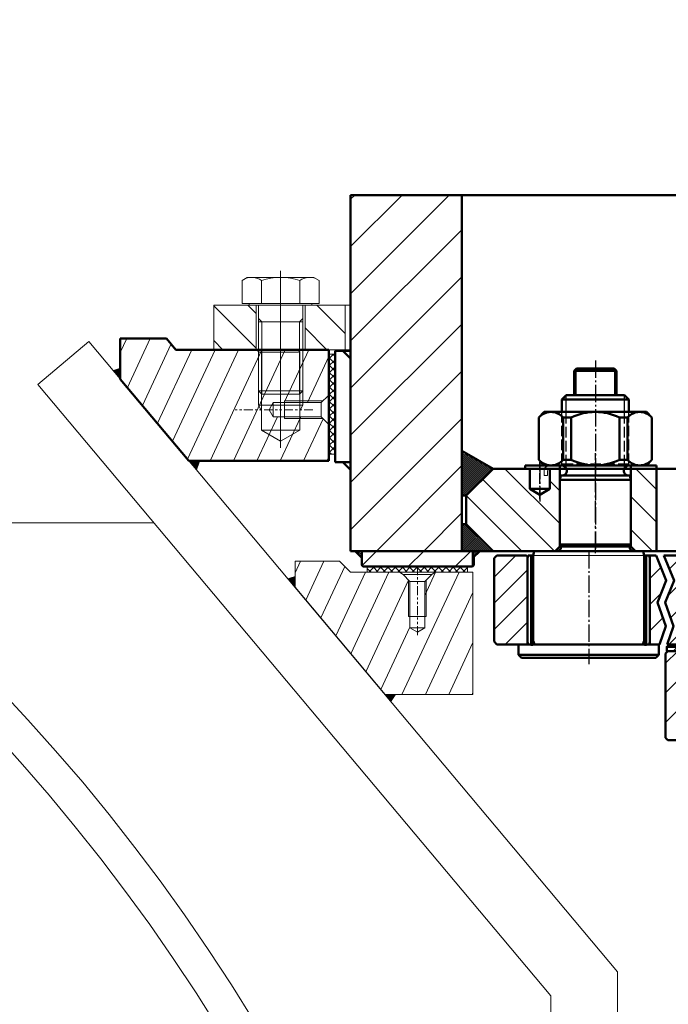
# Model space of a CAD drawing. Header units: millimetres. Extents: x 214111 to 284873, y 268617 to 319354.
# Tile 12 of 37: x 225352 to 225644, y 280646 to 281089. Entities that reach past the tile are written whole.
import ezdxf

# ---------------------------------------------------------------- set-up
doc = ezdxf.new("R2010")
doc.units = ezdxf.units.MM
for name, pattern in [('ACDINTGB', [9, 4, -1, 1, -1, 1, -1]), ('AM_DIN_F_W050', [6.25, 4.75, -1.5]), ('AM_DIN_G_W050', [13.75, 9.75, -1.5, 1, -1.5]), ('AM_DIN_G_W050x2', [6.875, 4.75, -0.875, 0.375, -0.875])]:
    doc.linetypes.add(name, pattern=pattern)
doc.layers.get('0').update_dxf_attribs({"color": 250})
for name, color, linetype, lineweight in [('AM_0', 7, 'Continuous', 50), ('AM_3', 6, 'AM_DIN_F_W050', 25), ('AM_5', 3, 'Continuous', 25), ('AM_7', 4, 'AM_DIN_G_W050', 25), ('AM_8', 1, 'Continuous', 25), ('Visible (ISO)', 7, 'Continuous', 50), ('ОГСО_Оборудование', 7, 'Continuous', 18)]:
    doc.layers.add(name, color=color, linetype=linetype, lineweight=lineweight)
doc.layers.add('ГТО-2_Штриховка_018', color=7, linetype='Continuous', lineweight=18, true_color=0x6b6b6b)
pattern_1 = [(45, (2743.1365, -7906.0269), (-0.449012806, 0.449012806), [])]

# ---------------------------------------------------------------- blocks, each defined once
blk = doc.blocks.new('wefwrwr')
at = {"layer": 'AM_8'}
h = blk.add_hatch(dxfattribs=at)
h.set_pattern_fill('ANSI31', color=256, scale=2.5, angle=90, style=0, double=1)
h.set_pattern_definition([(135, (98370.956, 8990.535), (-5.6126601, -5.6126601), [])])
h.paths.add_polyline_path([(252.15, 35.7), (256.77, 47), (244.43, 47), (243.93, 46.5), (243.93, 7.5), (244.43, 7), (255.26, 7), (252.43, 15.15), (256.11, 25.9)])
at = {"layer": 'AM_8', "ltscale": 0.8}
h = blk.add_hatch(dxfattribs=at)
h.set_pattern_fill('_U', color=256, scale=8.32, angle=45, style=0, pattern_type=0)
h.set_pattern_definition([(135, (98335.956, 8990.535), (5.8831284, 5.8831284), [])])
h.paths.add_polyline_path([(333, 45.73), (331.73, 47), (318.5, 47), (318, 46.5), (318, 7.5), (318.5, 7), (331.73, 7), (333, 8.27)])
h.paths.add_polyline_path([(260.22, 47), (255.6, 35.7), (259.56, 25.9), (255.88, 15.15), (258.71, 7), (262.5, 7), (263, 7.5), (263, 46), (263.27, 47)])
at = {"layer": 'AM_8'}
h = blk.add_hatch(dxfattribs=at)
h.set_pattern_fill('_U', color=256, scale=4.6, angle=45, style=0, double=1, pattern_type=0)
h.set_pattern_definition([(135, (-1225.2764, -7869.527), (3.2526912, 3.2526912), []), (45, (-1225.2764, -7869.527), (3.2526912, -3.2526912), [])])
h.paths.add_polyline_path([(242.43, 6), (255.43, 6), (255.43, 4), (242.43, 4)])
h = blk.add_hatch(dxfattribs=at)
h.set_pattern_fill('_U', color=256, scale=9.4, angle=135, style=0, pattern_type=0)
h.set_pattern_definition([(135, (1623.1365, -7869.527), (-6.646804, -6.646804), [])])
h.paths.add_polyline_path([(254.93, -36), (255.93, -35), (255.93, 3), (254.93, 4), (234.16, 4), (232.43, 1), (232.43, -35), (233.43, -36), (241.43, -36), (244.43, -36), (246.93, -36)])
for p, q in [((308, 86, 0), (308, 77, 0)), ((309, 85, 0), (309, 83, 0)), ((310.5, 85, 0), (310.5, 83, 0)), ((317, 86, 0), (317, 77, 0)), ((310.5, 83, 0), (309, 83, 0)), ((308, 77, 0), (312.5, 74.4, 0)), ((317, 77, 0), (312.5, 74.4, 0)), ((315.5, 47), (265.5, 47))]:
    blk.add_line(p, q)
for radius, end in [(1, 90), (2.5, 23.5782)]:
    blk.add_arc((308, 85, 0), radius, 0, end)
at = {"layer": 'AM_0'}
for p, q in [((274.39, 119, 0), (272.5, 117.11, 0)), ((272.5, 111.5, 0), (272.5, 117.11, 0)), ((272.5, 117.11, 0), (302.5, 117.11, 0)), ((300.61, 119, 0), (274.39, 119, 0)), ((302.5, 117.11, 0), (300.61, 119, 0)), ((302.5, 111.5, 0), (302.5, 117.11, 0)), ((264.5, 111.5, 0), (262.08, 109.08, 0)), ((310.5, 111.5, 0), (264.5, 111.5, 0)), ((310.5, 111.5, 0), (312.93, 109.08, 0)), ((262.08, 89.93, 0), (262.08, 109.08, 0)), ((262.08, 109.08, 0), (262.16, 109.08, 0)), ((262.16, 89.93, 0), (262.16, 109.08, 0)), ((273, 89.93, 0), (273, 109.08, 0)), ((273, 109.08, 0), (276.66, 109.08, 0)), ((276.66, 89.93, 0), (276.66, 109.08, 0)), ((298.34, 89.93, 0), (298.34, 109.08, 0)), ((302, 109.08, 0), (298.34, 109.08, 0)), ((302, 89.93, 0), (302, 109.08, 0)), ((312.84, 89.93, 0), (312.84, 109.08, 0)), ((312.93, 109.08, 0), (312.84, 109.08, 0)), ((312.93, 89.93, 0), (312.93, 109.08, 0)), ((264.5, 87.5, 0), (262.08, 89.93, 0)), ((262.08, 89.93, 0), (262.16, 89.93, 0)), ((273, 89.93, 0), (276.66, 89.93, 0)), ((302, 89.93, 0), (298.34, 89.93, 0)), ((310.5, 87.5, 0), (312.93, 89.93, 0)), ((312.93, 89.93, 0), (312.84, 89.93, 0)), ((260, 87.5, 0), (319, 87.5, 0)), ((260, 86), (260, 87.5, 0)), ((274.48, 86, 0), (260, 86, 0)), ((263.4, 86, 0), (274.48, 86, 0)), ((310.5, 87.5, 0), (264.5, 87.5, 0)), ((271.5, 86, 0), (271.5, 87.5, 0)), ((274.16, 86.41, 0), (273.08, 87.5, 0)), ((319, 86, 0), (300.52, 86, 0)), ((300.84, 86.41, 0), (301.92, 87.5, 0)), ((303.5, 86, 0), (303.5, 87.5, 0)), ((319, 87.5, 0), (319, 86, 0)), ((272.04, 83, 0), (271.5, 81, 0)), ((271.5, 81, 0), (303.5, 81, 0)), ((302.96, 83, 0), (272.04, 83, 0)), ((302.96, 83, 0), (303.5, 81, 0)), ((317, 77, 0), (308, 77, 0)), ((266.04, 49), (265.5, 47)), ((314.96, 49), (266.04, 49)), ((303.5, 51.89), (271.5, 51.89)), ((271.5, 51.89), (271.79, 51.4)), ((303.5, 51.89), (303.21, 51.4)), ((314.96, 49), (315.5, 47)), ((244.43, 47), (256.77, 47)), ((260.22, 47, 0), (265.02, 47, 0)), ((262.5, 47, 0), (263, 46.5, 0)), ((263, 46, 0), (263.27, 47, 0)), ((263, 46.5, 0), (263, 8, 0)), ((265.02, 47, 0), (263.27, 47, 0)), ((263.27, 47, 0), (265.02, 47, 0)), ((264.7, 47, 0), (264.7, 7, 0)), ((265.5, 45.2, 0), (265.02, 47, 0)), ((265.02, 47, 0), (265.5, 47, 0)), ((265.5, 47), (265.5, 8.63, 0)), ((315.5, 47), (315.5, 8.63, 0)), ((315.5, 45.2, 0), (315.98, 47, 0)), ((317.73, 47, 0), (315.5, 47, 0)), ((316.3, 47, 0), (316.3, 7, 0)), ((318, 46, 0), (317.73, 47, 0)), ((318.5, 47, 0), (318, 46.5, 0)), ((318, 46.5, 0), (318, 7.5, 0)), ((318.5, 47, 0), (331.73, 47, 0)), ((331.73, 47, 0), (333, 45.73, 0)), ((333, 45.73, 0), (333, 8.27, 0)), ((255.26, 7), (241.91, 7)), ((262.5, 7, 0), (258.71, 7, 0)), ((259, 2.28, 0), (259, 7, 0)), ((259, 7, 0), (322, 7, 0)), ((262.5, 7, 0), (263, 7.5, 0)), ((263, 8, 0), (263.27, 7, 0)), ((263, 8, 0), (263, 7.5, 0)), ((263.27, 7, 0), (265.02, 7, 0)), ((265.5, 8.8, 0), (265.02, 7, 0)), ((265.87, 8, 0), (265.5, 8.63, 0)), ((315.13, 8, 0), (315.5, 8.63, 0)), ((315.5, 8.8, 0), (315.98, 7, 0)), ((317.73, 7, 0), (315.98, 7, 0)), ((318, 8, 0), (317.73, 7, 0)), ((318.5, 7, 0), (318, 7.5, 0)), ((331.73, 7, 0), (318.5, 7, 0)), ((322, 2.28, 0), (322, 7, 0)), ((333, 8.27, 0), (331.73, 7, 0)), ((177.12, 4), (254.93, 4)), ((254.93, 4), (255.93, 3)), ((255.93, -35), (255.93, 3)), ((260.27, 1.01, 0), (259, 2.28, 0)), ((322, 2.28, 0), (259, 2.28, 0)), ((320.73, 1.01, 0), (260.27, 1.01, 0)), ((320.73, 1.01, 0), (322, 2.28, 0)), ((254.93, -36), (255.93, -35)), ((229.45, -36), (254.93, -36))]:
    blk.add_line(p, q, dxfattribs=at)
at = {"layer": 'AM_0', "ltscale": 0.8}
for p, q in [((271.5, 81, 0), (271.5, 51.89)), ((303.5, 81, 0), (303.5, 51.89))]:
    blk.add_line(p, q, dxfattribs=at)
at = {"layer": 'AM_0', "color": 3, "elevation": 0}
for points in [[(255.26, 7), (252.43, 15.15), (256.11, 25.9), (252.15, 35.7), (256.77, 47)], [(258.71, 7), (255.88, 15.15), (259.56, 25.9), (255.6, 35.7), (260.22, 47)]]:
    blk.add_lwpolyline(points, dxfattribs=at)
at = {"layer": 'AM_0'}
blk.add_lwpolyline([(255.43, 4), (255.43, 6), (242.43, 6), (242.43, 4)], close=True, dxfattribs=at)
for centre, radius, start, end in [((267.58, 104.23, 0), 7.27, 41.7773, 138.2227), ((287.5, 86.08, 0), 25.42, 64.7723, 115.2277), ((307.42, 104.23, 0), 7.27, 41.7773, 138.2227), ((267.58, 94.77, 0), 7.27, 221.7773, 318.2227), ((287.5, 112.93, 0), 25.42, 244.7723, 295.2277), ((307.42, 94.77, 0), 7.27, 221.7773, 318.2227), ((272.75, 85, 0), 2, 270, 45), ((302.25, 85, 0), 2, 135, 270), ((270.4, 50.6), 1.6, 270, 30), ((304.6, 50.6), 1.6, 150, 270), ((265, 7.5, 0), 1, 330, 30), ((316, 7.5, 0), 1, 150, 210)]:
    blk.add_arc(centre, radius, start, end, dxfattribs=at)
at = {"layer": 'AM_3'}
for p, q in [((272.5, 88.08, 0), (272.5, 111.5, 0)), ((274.39, 87.5, 0), (274.39, 111.5, 0)), ((300.61, 87.5, 0), (300.61, 111.5, 0)), ((302.5, 88.08, 0), (302.5, 111.5, 0)), ((272.5, 88.08, 0), (302.5, 88.08, 0)), ((273.08, 87.5, 0), (272.5, 88.08, 0)), ((301.92, 87.5, 0), (302.5, 88.08, 0))]:
    blk.add_line(p, q, dxfattribs=at)
at = {"layer": 'AM_3', "ltscale": 0.8}
for p, q in [((264.5, 6.63, 0), (263.87, 7, 0)), ((316.5, 6.63, 0), (317.13, 7, 0))]:
    blk.add_line(p, q, dxfattribs=at)
at = {"layer": 'AM_3'}
blk.add_arc((308, 85, 0), 2.5, 23.5782, 90, dxfattribs=at)
at = {"layer": 'AM_3', "ltscale": 0.8}
for centre, start, end in [((265, 7.5, 0), 240, 330), ((316, 7.5, 0), 210, 300)]:
    blk.add_arc(centre, 1, start, end, dxfattribs=at)
at = {"layer": 'AM_5'}
for p, q in [((274.39, 111.5, 0), (274.39, 119, 0)), ((300.61, 111.5, 0), (300.61, 119, 0)), ((274.39, 86.14, 0), (274.39, 87.5, 0)), ((300.61, 86.14, 0), (300.61, 87.5, 0))]:
    blk.add_line(p, q, dxfattribs=at)
at = {"layer": 'AM_7', "ltscale": 0.8}
for p, q in [((287.5, 134.71, 0), (287.5, 49)), ((312.5, 89.06, 0), (312.5, 71.28, 0)), ((290.5, 49), (290.5, -1.92, 0))]:
    blk.add_line(p, q, dxfattribs=at)
at = {"layer": 'AM_7', "linetype": 'AM_DIN_G_W050x2'}
blk.add_line((287.5, 83, 0), (287.5, 93, 0), dxfattribs=at)
at = {"layer": 'Visible (ISO)'}
for p, q in [((278, 130, 0), (278.63, 130, 0)), ((278, 119, 0), (278, 130, 0)), ((296.37, 130, 0), (278.63, 130, 0)), ((278.63, 119, 0), (278.63, 130, 0)), ((279.03, 131, 0), (279, 131, 0)), ((279.03, 131, 0), (295.97, 131, 0)), ((296, 131, 0), (295.97, 131, 0)), ((296.37, 130, 0), (297, 130, 0)), ((296.37, 119, 0), (296.37, 130, 0)), ((297, 119, 0), (297, 130, 0))]:
    blk.add_line(p, q, dxfattribs=at)
for points in [[(279, 131, 0), (278.67, 130.67, 0), (278.33, 130.33, 0), (278, 130, 0)], [(279.03, 131, 0), (278.89, 130.67, 0), (278.76, 130.33, 0), (278.63, 130, 0)], [(295.97, 131, 0), (296.11, 130.67, 0), (296.24, 130.33, 0), (296.37, 130, 0)], [(296, 131, 0), (296.33, 130.67, 0), (296.67, 130.33, 0), (297, 130, 0)]]:
    blk.add_open_spline(points, degree=3, dxfattribs=at)
blk = doc.blocks.new('wr67e56ue5AE')
at = {"layer": 'AM_8', "ltscale": 0.8}
h = blk.add_hatch(dxfattribs=at)
h.set_pattern_fill('_U', color=256, scale=15, angle=135, style=0, pattern_type=0)
h.set_pattern_definition([(135, (2743.137, -7906.027), (-10.606602, -10.606602), [])])
h.paths.add_polyline_path([(1467.5, 172.5), (1517.5, 172.5), (1517.5, 12.5), (1467.5, 12.5)])
at = {"layer": 'AM_8'}
h = blk.add_hatch(dxfattribs=at)
h.set_pattern_fill('ANSI31', color=256, scale=0.2, style=0)
h.set_pattern_definition([(45, (4698.66406, -906.6795), (-0.44901281, 0.44901281), [])])
h.paths.add_polyline_path([(1467.5, 57.01), (1453.5, 49.5), (1465.5, 37.5), (1467.5, 37.5)])
h.paths.add_polyline_path([(1467.5, 24.5), (1465.5, 24.5), (1453.5, 12.5), (1467.5, 12.5)])
at = {"layer": 'AM_8', "ltscale": 0.8}
h = blk.add_hatch(dxfattribs=at)
h.set_pattern_fill('_U', color=256, scale=10.4, angle=45, style=0, pattern_type=0)
h.set_pattern_definition([(45, (-2838.95, -8625.637), (-7.35391, 7.35391), [])])
h.paths.add_polyline_path([(1437, 49.5), (1437, 40.5), (1432.5, 37.8), (1428, 40.5), (1428, 49.5), (1423.5, 49.5), (1423.5, 14.5), (1425.5, 12.5), (1453.5, 12.5), (1465.5, 24.5), (1465.5, 37.5), (1453.5, 49.5)])
h.paths.add_polyline_path([(1380, 49.5), (1380, 12.5), (1389.5, 12.5), (1391.5, 14.5), (1391.5, 49.5)])
at = {"layer": 'AM_8'}
h = blk.add_hatch(dxfattribs=at)
h.set_pattern_fill('ANSI31', color=256, scale=0.2, style=0)
h.set_pattern_definition(pattern_1)
h.paths.add_polyline_path([(1462.5, 12.5), (1459.5, 12.5), (1462.5, 9.5)])
at = {"layer": 'AM_8', "ltscale": 0.8}
h = blk.add_hatch(dxfattribs=at)
h.set_pattern_fill('_U', color=256, scale=15, angle=135, style=0, pattern_type=0)
h.set_pattern_definition([(135, (2743.137, -7906.027), (-10.606602, -10.606602), [])])
edge = h.paths.add_edge_path()
edge.add_ellipse((1463.5, 6.5), major_axis=(-1, 0), ratio=1, start_angle=0, end_angle=90)
edge.add_line((1463.5, 5.5), (1511.5, 5.5))
edge.add_ellipse((1511.5, 6.5), major_axis=(0, -1), ratio=1, start_angle=0, end_angle=90)
edge.add_line((1512.5, 6.5), (1512.5, 12.5))
edge.add_line((1512.5, 12.5), (1477.5, 12.5))
edge.add_line((1477.5, 12.5), (1464.5, 12.5))
edge.add_line((1464.5, 12.5), (1462.5, 12.5))
edge.add_line((1462.5, 12.5), (1462.5, 6.5))
at = {"layer": 'AM_8'}
h = blk.add_hatch(dxfattribs=at)
h.set_pattern_fill('ANSI31', color=256, scale=0.2, style=0)
h.set_pattern_definition(pattern_1)
h.paths.add_polyline_path([(1515.5, 12.5), (1512.5, 12.5), (1512.5, 9.5)])
at = {"layer": 'AM_0'}
for p, q in [((1517.5, 172.5), (881.07, 172.5)), ((1467.5, 12.5), (1467.5, 172.5)), ((1517.5, 12.5), (1517.5, 172.5)), ((1524.5, 102.5), (1517.5, 102.5)), ((1521, 102.5), (1517.5, 99)), ((1524.5, 102.5), (1524.5, 52.5)), ((1453.5, 49.5), (1467.5, 57.58, 0)), ((758.07, 49.5), (1453.5, 49.5)), ((758.07, 49.5), (1453.5, 49.5)), ((1380, 12.5), (1380, 49.5)), ((1391.5, 14.5), (1391.5, 49.5)), ((1391.5, 49.5), (1423.5, 49.5)), ((1423.5, 49.5), (1423.5, 14.5)), ((1428, 49.5), (1428, 40.5)), ((1437, 49.5), (1428, 49.5)), ((1437, 40.5), (1437, 49.5)), ((1453.5, 49.5), (1465.5, 37.5, 0)), ((1524.5, 52.5), (1517.5, 52.5)), ((1521, 52.5), (1517.5, 49)), ((1428, 40.5), (1432.5, 37.8)), ((1428, 40.5), (1437, 40.5)), ((1432.5, 37.8), (1437, 40.5)), ((1465.5, 37.5, 0), (1465.5, 24.5)), ((1465.5, 37.5, 0), (1467.5, 37.5, 0)), ((1465.5, 24.5), (1453.5, 12.5, 0)), ((1465.5, 24.5), (1467.5, 24.5)), ((1389.5, 12.5), (1391.5, 14.5)), ((1423.5, 14.5), (1391.5, 14.5)), ((1423.5, 14.5), (1425.5, 12.5)), ((1517.5, 12.5), (721.07, 12.5)), ((1517.5, 12.5), (721.07, 12.5)), ((1389.5, 12.5), (1425.5, 12.5)), ((1459.5, 12.5), (1462.5, 9.5)), ((1462.5, 9.5), (1459.5, 12.5)), ((1462.1, 9.9), (1462.1, 6.5)), ((1512.5, 12.5), (1462.5, 12.5)), ((1462.5, 12.5), (1462.5, 6.5)), ((1477.5, 12.5), (1517.5, 12.5)), ((1512.5, 6.5), (1512.5, 12.5)), ((1512.5, 9.5), (1515.5, 12.5)), ((1463.13, 5.5), (1463.5, 5.5)), ((1463.5, 5.5), (1511.5, 5.5))]:
    blk.add_line(p, q, dxfattribs=at)
for centre, start, end in [((1463.5, 6.5), 180, 270), ((1511.5, 6.5), 270, 0)]:
    blk.add_arc(centre, 1, start, end, dxfattribs=at)
blk.add_open_spline([(1462.1, 6.5), (1462.1, 6.41), (1462.12, 6.32), (1462.17, 6.13), (1462.22, 6.04), (1462.34, 5.85), (1462.42, 5.77), (1462.6, 5.63), (1462.7, 5.58), (1462.91, 5.52), (1463.02, 5.5), (1463.13, 5.5), (1463.13, 5.5), (1463.13, 5.5)], degree=3, knots=[0, 0, 0, 0, 0.0280624, 0.0280624, 0.0601226, 0.0601226, 0.1028834, 0.1028834, 0.1450799, 0.1450799, 0.1893859, 0.1893859, 0.1900122, 0.1900122, 0.1900122, 0.1900122], dxfattribs=at)
at = {"layer": 'AM_7'}
blk.add_line((1407.5, 11.5), (1407.5, 52.5), dxfattribs=at)
at = {"layer": 'AM_7', "linetype": 'AM_DIN_G_W050x2'}
blk.add_line((1432.5, 35.86), (1432.5, 52.5), dxfattribs=at)
at = {"layer": 'AM_7', "ltscale": 0.8}
blk.add_line((1410.5, 12.5), (1410.5, -38.42, 0), dxfattribs=at)
blk = doc.blocks.new('x2')
at = {"layer": 'AM_0'}
for p, q in [((3098.18, -1514.19), (3093.98, -1519.19)), ((3118.98, -1514.19), (3098.18, -1514.19)), ((3118.98, -1532.39), (3118.98, -1514.19)), ((3093.98, -1519.19), (3025.19, -1519.19)), ((3025.19, -1519.19), (3025.19, -1569.19)), ((3118.98, -1532.39), (3088.1, -1569.19)), ((3025.19, -1569.19), (3088.1, -1569.19))]:
    blk.add_line(p, q, dxfattribs=at)
blk = doc.blocks.new('ОГСО_Агрегат_Поперечный разрез')
at = {"layer": 'ОГСО_Оборудование'}
h = blk.add_hatch(dxfattribs=at)
h.set_pattern_fill('_U', color=256, scale=11, angle=135, style=0, pattern_type=0)
h.set_pattern_definition([(135, (2756.252, -1564.675), (-7.778175, -7.778175), [])])
edge = h.paths.add_edge_path()
edge.add_line((-1559.97, 752.3), (-1559.97, 772.3))
edge.add_line((-1578.97, 772.3), (-1559.97, 772.3))
edge.add_line((-1578.97, 752.3), (-1578.97, 772.3))
edge.add_line((-1559.97, 752.3), (-1578.97, 752.3))
edge = h.paths.add_edge_path()
edge.add_line((-1537.97, 772.3), (-1537.97, 752.3))
edge.add_line((-1519.97, 752.3), (-1537.97, 752.3))
edge.add_line((-1519.97, 772.3), (-1519.97, 752.3))
edge.add_line((-1537.97, 772.3), (-1519.97, 772.3))
h.paths.add_polyline_path([(-1537.97, 752.3), (-1559.97, 752.3), (-1559.97, 772.3), (-1537.97, 772.3)], flags=17)
h.paths.add_polyline_path([(-1537.97, 752.3), (-1559.97, 752.3), (-1559.97, 772.3), (-1537.97, 772.3)], flags=17)
h = blk.add_hatch(dxfattribs=at)
h.set_pattern_fill('ANSI31', color=256, scale=3, angle=20, style=0)
h.set_pattern_definition([(65, (71.038, -1866.614), (-8.632582, 4.02544), [])])
h.paths.add_polyline_path([(-1621.04, 739.1), (-1621.04, 757.3), (-1600.23, 757.3), (-1596.04, 752.3), (-1527.25, 752.3), (-1527.25, 732.82), (-1527.63, 731.56), (-1530.77, 728.5), (-1552.27, 728.5), (-1554.19, 725.3), (-1552.27, 722.1), (-1530.77, 722.1), (-1527.63, 718.98), (-1527.25, 717.77), (-1527.25, 702.3), (-1590.16, 702.3)])
h = blk.add_hatch(dxfattribs=at)
h.set_pattern_fill('_U', color=256, scale=2.3, angle=45, style=0, double=1, pattern_type=0)
h.set_pattern_definition([(45, (2757.035, -1559.6752), (-1.6263456, 1.6263456), []), (135, (2757.035, -1559.6752), (-1.6263456, -1.6263456), [])])
h.paths.add_polyline_path([(-1527.25, 705.3), (-1527.25, 750.3), (-1524.75, 750.3), (-1524.75, 705.3)])
h = blk.add_hatch(dxfattribs=at)
h.set_pattern_fill('ANSI31', color=256, scale=3, angle=20, style=0)
h.set_pattern_definition([(65, (162.5, -1757.614), (-8.632582, 4.02544), [])])
h.paths.add_polyline_path([(-1542.5, 645.5), (-1542.5, 657.3), (-1522.5, 657.3), (-1517.5, 652.3), (-1495.5, 652.3), (-1493.96, 651.26), (-1490.82, 648.12), (-1490.82, 627.3), (-1487.5, 625.3), (-1484.18, 627.3), (-1484.18, 648.12), (-1481.04, 651.26), (-1479.5, 652.3), (-1462.5, 652.3), (-1462.5, 597.3), (-1502.05, 597.3)])
at = {"layer": 'ОГСО_Оборудование', "ltscale": 0.8}
h = blk.add_hatch(dxfattribs=at)
h.set_pattern_fill('_U', color=256, scale=2.3, angle=45, style=0, double=1, pattern_type=0)
h.set_pattern_definition([(45, (2859.785, -1447.1752), (-1.6263456, 1.6263456), []), (135, (2859.785, -1447.1752), (-1.6263456, -1.6263456), [])])
h.paths.add_polyline_path([(-1510, 652.3), (-1510, 654.8), (-1465, 654.8), (-1465, 652.3)])
at = {"layer": 'ОГСО_Оборудование'}
for p, q in [((-1566.29, 783.46), (-1563.97, 784.8)), ((-1566.29, 783.46), (-1566.29, 773.1)), ((-1563.97, 784.8), (-1533.97, 784.8)), ((-1557.63, 783.46), (-1557.63, 773.1)), ((-1548.97, 787.8), (-1548.97, 729.3)), ((-1548.97, 715.14), (-1548.97, 786.56)), ((-1540.3, 783.46), (-1540.3, 773.1)), ((-1531.64, 783.46), (-1533.97, 784.8)), ((-1531.64, 783.46), (-1531.64, 773.1)), ((-1563.06, 773.1), (-1566.29, 773.1)), ((-1534.87, 773.1), (-1563.06, 773.1)), ((-1563.06, 773.1), (-1563.06, 772.3)), ((-1563.06, 772.3), (-1558.97, 772.3)), ((-1559.97, 772.3), (-1559.97, 752.3)), ((-1558.97, 772.3), (-1558.97, 766.33)), ((-1558.97, 772.3), (-1538.97, 772.3)), ((-1538.97, 772.3), (-1538.97, 766.33)), ((-1538.97, 772.3), (-1534.87, 772.3)), ((-1537.97, 772.3), (-1537.97, 752.3)), ((-1534.87, 773.1), (-1534.87, 772.3)), ((-1531.64, 773.1), (-1534.87, 773.1)), ((-1519.97, 772.3), (-1517.5, 772.3)), ((-1557.43, 764.8), (-1558.97, 766.33)), ((-1558.97, 764.8), (-1558.97, 766.33)), ((-1540.5, 764.8), (-1538.97, 766.33)), ((-1538.97, 764.8), (-1538.97, 766.33)), ((-1558.97, 764.8), (-1558.97, 733.83)), ((-1538.97, 764.8), (-1558.97, 764.8)), ((-1557.43, 764.8), (-1557.43, 732.3)), ((-1540.5, 764.8), (-1540.5, 732.3)), ((-1538.97, 764.8), (-1538.97, 733.83)), ((-1635.14, 755.91), (-1658.13, 736.63)), ((-1635.14, 755.91), (-1397.5, 472.7)), ((-1548.97, 708.11), (-1548.97, 755.3)), ((-1559.75, 752.01), (-1560.25, 752.3)), ((-1558.4, 751.23), (-1559.75, 752.01)), ((-1558.97, 752.01), (-1558.97, 733.83)), ((-1558.4, 751.23), (-1541.1, 751.23)), ((-1557.61, 751.23), (-1557.61, 732.48)), ((-1550.53, 752.3), (-1548.97, 752.3)), ((-1548.97, 752.3), (-1543.75, 752.3)), ((-1547.68, 752.3), (-1543.68, 752.3)), ((-1543.75, 752.3), (-1539.75, 752.3)), ((-1543.68, 752.3), (-1538.46, 752.3)), ((-1541.1, 751.23), (-1539.75, 752.01)), ((-1540.32, 751.23), (-1540.32, 732.48)), ((-1539.75, 752.01), (-1539.25, 752.3)), ((-1538.97, 752.01), (-1538.97, 733.83)), ((-1538.54, 752.3), (-1517.5, 752.3)), ((-1658.13, 736.63), (-1427.5, 461.78)), ((-1590.16, 702.3), (-1621.04, 739.1)), ((-1538.97, 733.83), (-1558.97, 733.83)), ((-1558.97, 733.83), (-1557.43, 732.3)), ((-1558.97, 733.83), (-1558.97, 727.3)), ((-1557.61, 732.48), (-1557.61, 716.1)), ((-1540.5, 732.3), (-1557.43, 732.3)), ((-1543.91, 732.3), (-1554.02, 732.3)), ((-1540.5, 732.3), (-1538.97, 733.83)), ((-1540.32, 732.48), (-1540.32, 716.1)), ((-1538.97, 733.83), (-1538.97, 727.3)), ((-1527.63, 731.62), (-1530.77, 728.5)), ((-1527.25, 732.82), (-1527.63, 731.62)), ((-1558.97, 727.3), (-1557.61, 724.8)), ((-1538.97, 727.3), (-1558.97, 727.3)), ((-1554.19, 725.3), (-1552.27, 728.5)), ((-1552.27, 728.5), (-1552.27, 722.1)), ((-1552.27, 728.5), (-1530.77, 728.5)), ((-1547.27, 729.27), (-1529.99, 729.27)), ((-1547.27, 729.27), (-1547.27, 721.33)), ((-1538.97, 727.3), (-1540.32, 724.8)), ((-1554.19, 725.3), (-1552.27, 722.1)), ((-1552.27, 722.1), (-1530.77, 722.1)), ((-1530.77, 722.1), (-1527.63, 718.98)), ((-1529.99, 721.33), (-1547.27, 721.33)), ((-1527.63, 718.98), (-1527.25, 717.77)), ((-1548.97, 711.11), (-1557.61, 716.1)), ((-1540.32, 716.1), (-1557.61, 716.1)), ((-1548.97, 711.11), (-1540.32, 716.1)), ((-1735.48, 674.49), (-1605.98, 674.49)), ((-1542.5, 645.5), (-1542.5, 657.3)), ((-1542.5, 657.3), (-1522.5, 657.3)), ((-1522.5, 657.3), (-1517.5, 652.3)), ((-1517.5, 652.3), (-1462.5, 652.3)), ((-1493.96, 651.26), (-1495.5, 652.3)), ((-1481.04, 651.26), (-1493.96, 651.26)), ((-1490.82, 648.12), (-1493.96, 651.26)), ((-1484.18, 648.12), (-1481.04, 651.26)), ((-1481.04, 651.26), (-1479.5, 652.3)), ((-1462.5, 652.3), (-1462.5, 597.3)), ((-1491.5, 632.3), (-1491.5, 648.8)), ((-1490.82, 648.12), (-1484.18, 648.12)), ((-1490.82, 627.3), (-1490.82, 648.12)), ((-1484.18, 627.3), (-1484.18, 648.12)), ((-1483.5, 648.8), (-1483.5, 632.3)), ((-1502.05, 597.3), (-1542.5, 645.5)), ((-1491.5, 632.3), (-1483.5, 632.3)), ((-1490.82, 627.3), (-1484.18, 627.3)), ((-1487.5, 625.3), (-1490.82, 627.3)), ((-1487.5, 625.3), (-1484.18, 627.3)), ((-1462.5, 597.3), (-1502.05, 597.3)), ((-1397.5, 322.3), (-1397.5, 472.7)), ((-1427.5, 312.3), (-1427.5, 461.78))]:
    blk.add_line(p, q, dxfattribs=at)
at = {"layer": 'ОГСО_Оборудование', "linetype": 'ACDINTGB'}
for p, q in [((-1548.97, 757), (-1548.97, 715.42)), ((-1534.44, 725.3), (-1570.01, 725.3)), ((-1487.5, 654.97), (-1487.5, 623.35))]:
    blk.add_line(p, q, dxfattribs=at)
at = {"layer": 'ОГСО_Оборудование'}
for points in [[(-1578.97, 752.3), (-1578.97, 772.3), (-1563.06, 772.3)], [(-1563.06, 772.3), (-1557.28, 772.3)], [(-1557.28, 772.3), (-1550.5, 772.3)], [(-1550.5, 772.3), (-1547.43, 772.3)], [(-1547.43, 772.3), (-1540.65, 772.3)], [(-1540.65, 772.3), (-1534.87, 772.3)], [(-1534.87, 772.3), (-1519.97, 772.3), (-1519.97, 752.3), (-1538.97, 752.3)], [(-1548.97, 752.3), (-1550.53, 752.3)], [(-1543.75, 752.3), (-1548.97, 752.3)], [(-1543.68, 752.3), (-1547.68, 752.3)], [(-1539.75, 752.3), (-1543.75, 752.3)], [(-1538.46, 752.3), (-1543.68, 752.3)], [(-1524.75, 750.3), (-1527.25, 750.3), (-1527.25, 705.3), (-1524.75, 705.3), (-1524.75, 750.3)]]:
    blk.add_lwpolyline(points, dxfattribs=at)
at = {"layer": 'ОГСО_Оборудование', "ltscale": 0.8}
blk.add_lwpolyline([(-1510, 652.3), (-1465, 652.3), (-1465, 654.8), (-1510, 654.8)], close=True, dxfattribs=at)
at = {"layer": 'ОГСО_Оборудование'}
for centre, radius, start, end in [((-2302.64, 0.03), 867.63, 21.09493, 338.87276), ((-2302.79, 0.03), 852.48, 21.48815, 338.47878), ((-1561.96, 777.14), 7.66, 55.5531, 115.5531), ((-1548.97, 756.16), 28.64, 72.3875, 107.6125), ((-1535.97, 777.14), 7.66, 64.4469, 124.4469)]:
    blk.add_arc(centre, radius, start, end, dxfattribs=at)
for points, knots in [([(-1527.63, 731.62), (-1527.63, 731.62), (-1527.63, 731.53), (-1527.64, 731.04), (-1527.64, 730.5), (-1527.64, 729.06), (-1527.65, 728.16), (-1527.65, 726.08), (-1527.65, 724.9), (-1527.65, 722.19), (-1527.64, 720.75), (-1527.63, 719.3), (-1527.63, 718.98), (-1527.63, 718.98)], [-2.357337, -2.357337, -2.357337, -2.357337, -2.131802, -2.131802, -1.770946, -1.770946, -1.404447, -1.404447, -0.998157, -0.998157, -0.409247, -0.409247, 0, 0, 0, 0]), ([(-1530.77, 728.5), (-1530.77, 728.5), (-1530.77, 728.45), (-1530.77, 728.2), (-1530.77, 727.93), (-1530.78, 727.2), (-1530.78, 726.73), (-1530.78, 725.65), (-1530.78, 725.04), (-1530.78, 723.65), (-1530.77, 722.93), (-1530.77, 722.24), (-1530.77, 722.1), (-1530.77, 722.1)], [2.100452, 2.100452, 2.100452, 2.100452, 2.30106, 2.30106, 2.622032, 2.622032, 2.956582, 2.956582, 3.324855, 3.324855, 3.857609, 3.857609, 4.200904, 4.200904, 4.200904, 4.200904])]:
    blk.add_open_spline(points, degree=3, knots=knots, dxfattribs=at)
for points in [[(-1621.04, 739.1), (-1624.35, 743.05), (-1621.04, 744.1)], [(-1585.16, 702.3), (-1586.63, 698.1), (-1590.16, 702.3)], [(-1542.5, 645.5), (-1545.81, 649.45), (-1542.5, 650.5)], [(-1502.05, 597.3), (-1497.05, 597.3), (-1499.27, 593.99)]]:
    blk.add_solid(points, dxfattribs=at)
at = {"layer": 'ОГСО_Оборудование', "extrusion": (0, 0, -1), "zscale": -1}
for name, p in [('wr67e56ue5AE', (0, 649.3)), ('wefwrwr', (1120, 612.8))]:
    blk.add_blockref(name, p, dxfattribs=at)
at = {"layer": 'ОГСО_Оборудование', "xscale": -1}
blk.add_blockref('x2', (1497.94, 2271.49), dxfattribs=at)

msp = doc.modelspace()

# ---------------------------------------------------------------- hatches: boundary and pattern name
at = {"layer": 'ГТО-2_Штриховка_018'}
h = msp.add_hatch(dxfattribs=at)
h.set_pattern_fill('ANSI35', color=256, scale=100)
h.set_pattern_definition([(45, (-196417.1, -923498.2), (-449.0128, 449.0128), []), (45, (-195968.06, -923498.2), (-449.0128, 449.0128), [793.75, -158.75, 0, -158.75])])
h.paths.add_polyline_path([(219771.09, 277297.55), (219771.09, 299688.08), (221971.09, 299688.08), (221971.09, 299188.08), (223028.57, 299188.08), (223028.57, 298688.08), (224028.57, 298688.08), (224028.57, 299697.55), (222171.09, 299697.55), (222171.09, 299838.08), (218271.09, 299838.08), (218271.09, 299697.55), (218271.09, 299695.81), (218271.09, 277297.55)])
h.paths.add_polyline_path([(264778.57, 298688.08), (265778.57, 298688.08), (265778.57, 299438.08), (265478.57, 299438.08), (265478.57, 299688.08), (264778.57, 299688.08)])
h.paths.add_polyline_path([(258028.77, 298697.55), (259028.77, 298697.55), (259028.77, 299688.08), (258028.77, 299688.08)])
h.paths.add_polyline_path([(237028.57, 298697.55), (238028.57, 298697.55), (238028.57, 299697.55), (237028.57, 299697.55)])
edge = h.paths.add_edge_path()
edge.add_line((223079.09, 280597.55), (223079.09, 279632.55))
edge.add_line((223079.09, 279632.55), (223079.09, 279597.55))
edge.add_line((223079.09, 279597.55), (219779.09, 279597.55))
edge.add_line((219779.09, 279597.55), (219779.09, 277297.55))
edge.add_line((219779.09, 277297.55), (223531.93, 273297.55))
edge.add_line((223531.93, 273297.55), (227023.63, 273397.54))
edge.add_line((227023.63, 273397.54), (227023.63, 275420.9))
edge.add_line((227023.63, 275420.9), (226248.15, 275400.9))
edge.add_arc((226281.76, 275877.2), 477.48, 183.2802, 265.9635, ccw=False)
edge.add_line((225805.06, 275849.88), (225966.85, 277115.07))
edge.add_line((225966.85, 277115.07), (226204.14, 279572.72))
edge.add_line((226204.14, 279572.72), (226033.11, 279572.72))
edge.add_line((226033.11, 279572.72), (226033.11, 279612.72))
edge.add_line((226033.11, 279612.72), (225746.14, 279612.19))
edge.add_line((225746.14, 279612.19), (225694.43, 279652.18))
edge.add_line((225694.43, 279652.18), (225705.61, 279736.09))
edge.add_line((225705.61, 279736.09), (225705.61, 279783.98))
edge.add_line((225705.61, 279783.98), (225700.61, 279875.22))
edge.add_line((225700.61, 279875.22), (225498.01, 279863.55))
edge.add_arc((224735.24, 280163.57), 819.66, 265.68899, 338.52838, ccw=False)
edge.add_arc((224693.29, 280181.87), 835.87, 150.17871, 268.65227, ccw=False)
edge.add_line((223968.11, 280597.55), (223079.09, 280597.55))
h.paths.add_polyline_path([(224416.59, 276501.32), (224310.39, 276552.49), (225486.39, 276552.49), (225592.59, 276501.32)], flags=16)
edge = h.paths.add_edge_path()
edge.add_arc((233243.16, 279626.03), 37.5, 0, 360)
edge = h.paths.add_edge_path()
edge.add_line((266418.57, 277388.08), (266418.57, 279788.08))
edge.add_line((266418.57, 279788.08), (266768.57, 280088.08))
edge.add_line((266768.57, 280088.08), (266771.09, 280338.08))
edge.add_line((266771.09, 280338.08), (266471.09, 280338.08))
edge.add_line((266471.09, 280338.08), (266471.09, 280588.08))
edge.add_line((266471.09, 280588.08), (265671.09, 280588.08))
edge.add_line((265671.09, 280588.08), (265671.09, 280597.88))
edge.add_line((265671.09, 280597.88), (264582.68, 280597.55))
edge.add_arc((264095.01, 280197.65), 630.67, -0.00976, 39.35181, ccw=False)
edge.add_arc((264095.43, 280196.06), 630.24, -150.4091, 0.13491, ccw=False)
edge.add_line((263547.39, 279884.84), (263349.29, 279876.45))
edge.add_line((263349.29, 279876.45), (263346.79, 279652.34))
edge.add_line((263346.79, 279652.34), (263306.79, 279622.34))
edge.add_line((263306.79, 279622.34), (263019.29, 279604.84))
edge.add_line((263019.29, 279604.84), (263019.29, 279582.34))
edge.add_line((263019.29, 279582.34), (262999.29, 279582.34))
edge.add_line((262999.29, 279582.34), (262849.27, 279571.92))
edge.add_line((262849.27, 279571.92), (262925.17, 278785.8))
edge.add_line((262925.17, 278785.8), (262941.27, 278619.07))
edge.add_line((262941.27, 278619.07), (262959, 278435.5))
edge.add_line((262959, 278435.5), (262975.92, 278260.2))
edge.add_line((262975.92, 278260.2), (263065.48, 277124.55))
edge.add_line((263065.48, 277124.55), (263247.34, 275859.5))
edge.add_arc((262669.51, 275981.34), 590.53, 280.69442, 348.09357, ccw=False)
edge.add_line((262779.09, 275401.06), (262039.29, 275421.06))
edge.add_line((262039.29, 275421.06), (262039.29, 273397.54))
edge.add_line((262039.29, 273397.54), (266271.09, 273397.54))
edge.add_line((266271.09, 273397.54), (266271.09, 275197.56))
edge.add_line((266271.09, 275197.56), (266418.57, 277388.08))
h.paths.add_polyline_path([(251031.29, 298697.55), (252031.29, 298697.55), (252031.29, 299697.55), (251031.29, 299697.55)])
h.paths.add_polyline_path([(230028.57, 298688.08), (231028.57, 298688.08), (231028.57, 299688.08), (230028.57, 299688.08)])
h.paths.add_polyline_path([(244028.57, 298697.55), (245028.57, 298697.55), (245028.57, 299697.55), (244028.57, 299697.55)])
edge = h.paths.add_edge_path()
edge.add_line((255039.29, 277199.7), (255039.29, 277197.55))
edge.add_line((255039.29, 277197.55), (255072.02, 277197.55))
edge.add_arc((255072.02, 277447.55), 250, 262.4773, 270, ccw=False)
h.paths.add_polyline_path([(266418.57, 274287.92), (266418.57, 276887.92), (266418.57, 275087.92)], flags=16)
h.paths.add_polyline_path([(266362.17, 277388.08), (266271.09, 275197.56), (266271.09, 273397.54), (270768.58, 273388.08), (273268.57, 275388.08), (274768.57, 275388.08), (274768.57, 297288.08), (277768.57, 298288.08), (277768.57, 299688.08), (269078.57, 299688.08), (269078.57, 299447.55), (268778.57, 299447.55), (268778.57, 298697.55), (269778.57, 298688.08), (269778.57, 299183.35), (273271.09, 299192.81), (273271.09, 286697.55), (269521.09, 286697.55), (269521.09, 286447.55), (269221.09, 286447.55), (269221.09, 286197.55), (273271.09, 286197.55), (273271.09, 280588.08), (269071.09, 280588.08), (269071.09, 280338.08), (268771.09, 280338.08), (268771.09, 280088.08), (273271.09, 280088.08), (273271.09, 277388.08)])

# ---------------------------------------------------------------- block references
at = {"layer": 'ОГСО_Оборудование'}
msp.add_blockref('ОГСО_Агрегат_Поперечный разрез', (227018.57, 280188.08), dxfattribs=at)

doc.saveas('drawing.dxf')
